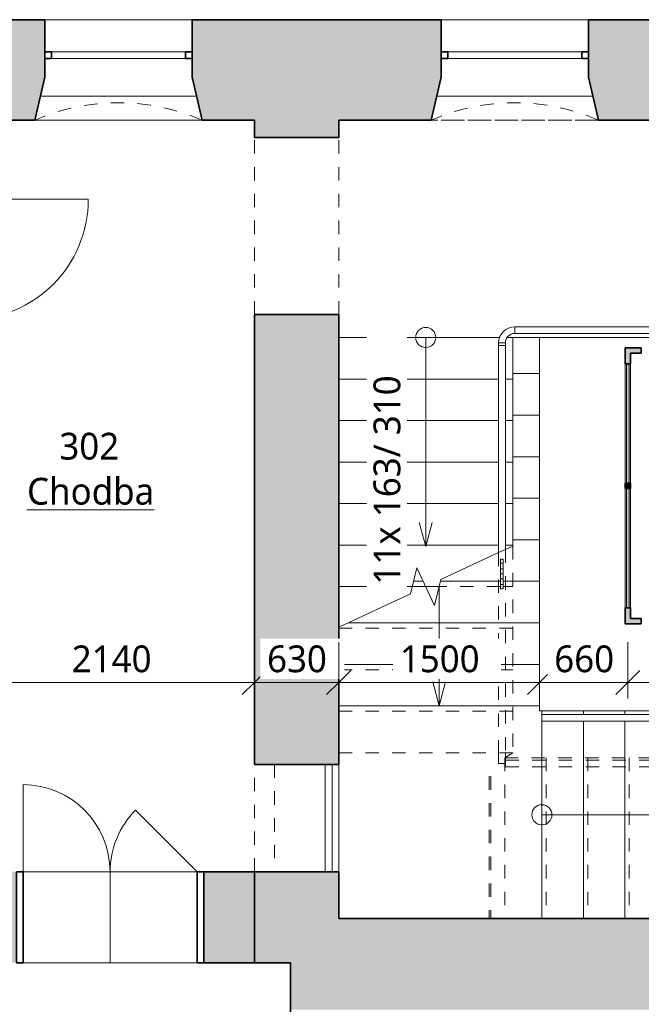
# Model space of a CAD drawing. Header units: metres. Extents: x -2.7 to 41.7, y -4.4 to 31.2.
# Tile 8 of 21: x 8.9 to 13.5, y 7.4 to 14.7. Entities that reach past the tile are written whole.
import ezdxf

# ---------------------------------------------------------------- set-up
doc = ezdxf.new("R2010")
doc.units = ezdxf.units.M
for name, pattern in [('AV - Carkovana 2mm', [0.0027, 0.002, -0.0007]), ('AV - Cerch_ 1 tecka 2mm', [0.004, 0.002, -0.001, 0, -0.001]), ('AV - Cerch_ 2 tecky 2mm', [0.0038, 0.002, -0.0006, 0, -0.0006, 0, -0.0006]), ('AV - Cerch_ 2 tecky 4mm', [0.008, 0.004, -0.0015, 0, -0.001, 0, -0.0015])]:
    doc.linetypes.add(name, pattern=pattern)
doc.layers.add('AV-KOTY', color=5, linetype='Continuous', lineweight=13, true_color=0x0000ff)
doc.layers.add('AV-MISTNOSTI', color=5, linetype='Continuous', lineweight=5, true_color=0x0000ff)
for name, color, linetype, lineweight in [('AV-KOTY-100', 7, 'Continuous', 5), ('AV-SRAFY', 7, 'Continuous', 35), ('AV-STAVBA', 7, 'Continuous', 18)]:
    doc.layers.add(name, color=color, linetype=linetype, lineweight=lineweight)
doc.styles.add('Trebuchet MS', font='trebuc.ttf', dxfattribs={"height": 0.2})
doc.styles.add('Trebuchet MS_B', font='trebuc.ttf', dxfattribs={"height": 0.2})
doc.dimstyles.new('2_mm_-_O_-_Blue_-_mm_-_zaokrouhlena', dxfattribs={"dimscale": 0.3048, "dimtxt": 0.20619, "dimasz": 0.590551, "dimexe": 0.393701, "dimexo": 0.0625, "dimgap": 0.065617, "dimtad": 1, "dimdec": 0, "dimlfac": 1000, "dimrnd": 10, "dimzin": 0, "dimdsep": 46, "dimtxsty": 'Trebuchet MS', "dimblk1": 'OBLIQUE', "dimblk2": 'OBLIQUE', "dimsah": 1, "dimcen": 0.09, "dimazin": 0, "dimtfac": 1, "dimtdec": 4, "dimtix": 1, "dimtmove": 0, "dimatfit": 3, "dimfxl": 0.984252, "dimfxlon": 1, "dimtvp": 1, "dimtfill": 1, "dimtolj": 1, "dimtzin": 0, "dimarcsym": 2})

# ---------------------------------------------------------------- blocks, each defined once
blk = doc.blocks.new('GM_Otvor_obdélníkový - 1320x2750-1000893-3NP')
at = {"layer": 'AV-STAVBA', "linetype": 'AV - Cerch_ 1 tecka 2mm', "lineweight": 13}
for p, q in [((-0.66, 0.315), (0.66, 0.315)), ((-0.66, -0.315), (0.66, -0.315)), ((-0.66, -0.315), (0.66, -0.315))]:
    blk.add_line(p, q, dxfattribs=at)
blk = doc.blocks.new('GM_Otvor_obdélníkový - 800x2600-1001248-3NP')
at = {"layer": 'AV-STAVBA', "linetype": 'AV - Cerch_ 1 tecka 2mm', "lineweight": 13}
for p, q in [((-0.4, 0.315), (0.4, 0.315)), ((-0.4, -0.315), (0.4, -0.315)), ((-0.4, -0.315), (0.4, -0.315))]:
    blk.add_line(p, q, dxfattribs=at)
blk = doc.blocks.new('DO_2-P_Obl__členěné_222 - 1300x2570_zdobné-1001563-3NP')
at = {"layer": 'AV-STAVBA'}
for p, q in [((-0.65, 0.86), (-0.65, 0.21)), ((0.65, 0.21), (0.1904, 0.6696)), ((-0.65, 0.21), (0.65, 0.21)), ((-0.65, -0.47), (-0.65, 0.21)), ((0, 0.21), (0, -0.47)), ((0.65, -0.47), (0.65, 0.21)), ((-0.7, -0.47), (-0.65, -0.47)), ((-0.65, -0.47), (0.65, -0.47)), ((0.65, -0.47), (0.7, -0.47))]:
    blk.add_line(p, q, dxfattribs=at)
at = {"layer": 'AV-STAVBA', "lineweight": 35}
for p, q in [((-0.65, 0.21), (-0.7, 0.21)), ((-0.7, 0.21), (-0.7, -0.47)), ((-0.65, -0.47), (-0.65, 0.21)), ((0.7, 0.21), (0.65, 0.21)), ((0.65, 0.21), (0.65, -0.47)), ((0.7, -0.47), (0.7, 0.21)), ((-0.7, -0.47), (-0.65, -0.47)), ((0.65, -0.47), (0.7, -0.47))]:
    blk.add_line(p, q, dxfattribs=at)
at = {"layer": 'AV-STAVBA', "linetype": 'AV - Cerch_ 1 tecka 2mm'}
for p, q in [((-0.65, 0.21), (0.65, 0.21)), ((-0.7, -0.47), (0.7, -0.47)), ((-0.65, -0.47), (0.65, -0.47))]:
    blk.add_line(p, q, dxfattribs=at)
at = {"layer": 'AV-STAVBA'}
for centre, start, end in [((-0.65, 0.21), 360, 90), ((0.65, 0.21), 135, 180)]:
    blk.add_arc(centre, 0.65, start, end, dxfattribs=at)
blk = doc.blocks.new('DO_1-P_Obl__členěné_11 - 900x1970-1001604-3NP')
at = {"layer": 'AV-STAVBA', "lineweight": 35}
for p, q in [((-0.45, 0.075), (-0.5, 0.075)), ((-0.5, 0.075), (-0.5, -0.075)), ((-0.45, -0.075), (-0.45, 0.075)), ((0.5, 0.075), (0.45, 0.075)), ((0.45, 0.075), (0.45, -0.075)), ((0.5, -0.075), (0.5, 0.075)), ((-0.5, -0.075), (-0.45, -0.075)), ((0.45, -0.075), (0.5, -0.075))]:
    blk.add_line(p, q, dxfattribs=at)
at = {"layer": 'AV-STAVBA'}
for p, q in [((-0.5, 0.075), (-0.5, -0.075)), ((-0.5, 0.075), (-0.45, 0.075)), ((-0.45, -0.075), (-0.45, 0.075)), ((0.45, 0.075), (0.45, -0.075)), ((0.5, 0.075), (0.45, 0.075)), ((0.5, -0.075), (0.5, 0.075)), ((0.45, -0.075), (0.45, -0.975))]:
    blk.add_line(p, q, dxfattribs=at)
at = {"layer": 'AV-STAVBA', "linetype": 'AV - Cerch_ 1 tecka 2mm'}
for p, q in [((-0.45, 0.075), (0.45, 0.075)), ((0.45, -0.075), (-0.45, -0.075))]:
    blk.add_line(p, q, dxfattribs=at)
at = {"layer": 'AV-STAVBA'}
blk.add_arc((0.45, -0.075), 0.9, 180, 270, dxfattribs=at)
blk = doc.blocks.new('Systémový panel - Prosklený panel - Interiérový-1045395-3NP')
at = {"layer": 'AV-STAVBA'}
blk.add_hatch(color=256, dxfattribs=at).paths.add_polyline_path([(-0.445, 0.01), (-0.445, -0.01), (0.445, -0.01), (0.445, 0.01), (0.2318, 0.01)])
for p, q in [((0.445, 0.01), (-0.445, 0.01)), ((-0.445, 0.01), (-0.445, -0.01)), ((0.445, -0.01), (0.445, 0.01)), ((-0.445, -0.01), (0.445, -0.01))]:
    blk.add_line(p, q, dxfattribs=at)
blk = doc.blocks.new('L Corner Mullion - 100x100-1395317-3NP')
at = {"layer": 'AV-STAVBA'}
blk.add_hatch(color=256, dxfattribs=at).paths.add_polyline_path([(0.02, 0.1), (-0.02, 0.1), (-0.02, 0.02), (-0.1, 0.02), (-0.1, -0.02), (0.02, -0.02), (0.02, -0.0167)])
at = {"layer": 'AV-STAVBA', "lineweight": 35}
for p, q in [((0.02, 0.1), (-0.02, 0.1)), ((-0.02, 0.1), (-0.02, 0.02)), ((0.02, -0.02), (0.02, 0.1)), ((-0.02, 0.02), (-0.1, 0.02)), ((-0.1, 0.02), (-0.1, -0.02)), ((-0.1, -0.02), (0.02, -0.02))]:
    blk.add_line(p, q, dxfattribs=at)
blk = doc.blocks.new('Obdélníková příčel - Koncepční příčel interiérová 40_40-1045116-3NP')
at = {"layer": 'AV-STAVBA'}
blk.add_hatch(color=256, dxfattribs=at).paths.add_polyline_path([(-0.02, -0.02), (-0.02, 0.02), (0.02, 0.02), (0.02, -0.02)])
at = {"layer": 'AV-STAVBA', "lineweight": 35}
for p, q in [((-0.02, 0.02), (0.02, 0.02)), ((-0.02, -0.02), (-0.02, 0.02)), ((0.02, 0.02), (0.02, -0.02)), ((0.02, -0.02), (-0.02, -0.02))]:
    blk.add_line(p, q, dxfattribs=at)
blk = doc.blocks.new('L Corner Mullion - 100x100-1044972-3NP')
at = {"layer": 'AV-STAVBA'}
blk.add_hatch(color=256, dxfattribs=at).paths.add_polyline_path([(0.02, 0.1), (-0.02, 0.1), (-0.02, 0.02), (-0.1, 0.02), (-0.1, -0.02), (0.02, -0.02)])
at = {"layer": 'AV-STAVBA', "lineweight": 35}
for p, q in [((0.02, 0.1), (-0.02, 0.1)), ((-0.02, 0.1), (-0.02, 0.02)), ((0.02, -0.02), (0.02, 0.1)), ((-0.02, 0.02), (-0.1, 0.02)), ((-0.1, 0.02), (-0.1, -0.02)), ((-0.1, -0.02), (0.02, -0.02))]:
    blk.add_line(p, q, dxfattribs=at)
blk = doc.blocks.new('Obdélníková příčel - Koncepční příčel interiérová 80_40-1045391-3NP')
at = {"layer": 'AV-STAVBA'}
for p, q in [((13.4248, 10.3582), (13.4248, 11.2482)), ((13.4648, 11.2482), (13.4648, 10.3582))]:
    blk.add_line(p, q, dxfattribs=at)
blk = doc.blocks.new('WI_2-2_bez středního sloupku - 1100x2250-1255372-3NP')
at = {"layer": 'AV-STAVBA', "linetype": 'AV - Cerch_ 1 tecka 2mm', "lineweight": 13}
for p, q in [((0.55, 0.375), (-0.55, 0.375)), ((0.55, -0.375), (-0.55, -0.375))]:
    blk.add_line(p, q, dxfattribs=at)
at = {"layer": 'AV-STAVBA', "lineweight": 35}
for p, q in [((-0.5, 0.135), (-0.55, 0.135)), ((-0.55, 0.085), (-0.5, 0.085)), ((-0.5, 0.085), (-0.5, 0.135)), ((0.55, 0.135), (0.5, 0.135)), ((0.5, 0.135), (0.5, 0.085)), ((0.5, 0.085), (0.55, 0.085))]:
    blk.add_line(p, q, dxfattribs=at)
at = {"layer": 'AV-STAVBA'}
for p, q in [((-0.5, 0.135), (0.5, 0.135)), ((0.5, 0.085), (-0.5, 0.085))]:
    blk.add_line(p, q, dxfattribs=at)
blk = doc.blocks.new('GM_Nika se zkoseným ostěním a klenutým nadpražím - 1050x2350-1255415-3NP')
at = {"layer": 'AV-STAVBA', "linetype": 'AV - Cerch_ 1 tecka 2mm', "lineweight": 13}
for p, q in [((0.55, 0.375), (-0.55, 0.375)), ((0.625, -0.375), (-0.625, -0.375))]:
    blk.add_line(p, q, dxfattribs=at)
blk.add_arc((0, -1.8071), 1.5625, 66.42182, 113.57818, dxfattribs=at)
blk = doc.blocks.new('GM_Nika se zkoseným ostěním a klenutým nadpražím - 1050x2300-1256224-3NP')
at = {"layer": 'AV-STAVBA', "linetype": 'AV - Cerch_ 1 tecka 2mm', "lineweight": 13}
for p, q in [((0.55, 0.375), (-0.55, 0.375)), ((0.625, -0.375), (-0.625, -0.375))]:
    blk.add_line(p, q, dxfattribs=at)
blk.add_arc((0, -1.8071), 1.5625, 66.42182, 113.57818, dxfattribs=at)
blk = doc.blocks.new('GM_Nika_zkosené ostění - v900-1255914-3NP')
at = {"layer": 'AV-STAVBA', "linetype": 'AV - Cerch_ 1 tecka 2mm', "lineweight": 13}
blk.add_line((-0.5, 0.375), (0.75, 0.375), dxfattribs=at)
blk = doc.blocks.new('GM_Nika_zkosené ostění - v900-1256496-3NP')
at = {"layer": 'AV-STAVBA', "linetype": 'AV - Cerch_ 1 tecka 2mm', "lineweight": 13}
blk.add_line((-0.5, -0.375), (0.75, -0.375), dxfattribs=at)
blk = doc.blocks.new('Railing - BA_Zdobný sloupek zábradlí-1391636-3NP')
at = {"layer": 'AV-STAVBA'}
for p, q in [((0.025, 0.025), (-0.025, 0.025)), ((-0.025, 0.025), (-0.025, -0.025)), ((0.025, -0.025), (0.025, 0.025)), ((-0.025, -0.025), (0.025, -0.025))]:
    blk.add_line(p, q, dxfattribs=at)
at = {"layer": 'AV-STAVBA', "flags": 128}
for points in [[(0.02, 0), (0.02, 0.0008), (0.0199, 0.0016), (0.0199, 0.0024), (0.0197, 0.0032), (0.0196, 0.004), (0.0194, 0.0048), (0.0192, 0.0055), (0.019, 0.0063), (0.0187, 0.007), (0.0184, 0.0078), (0.0181, 0.0085), (0.0177, 0.0092), (0.0174, 0.0099), (0.0169, 0.0106), (0.0165, 0.0113), (0.016, 0.0119), (0.0156, 0.0126), (0.015, 0.0132), (0.0145, 0.0138), (0.0139, 0.0143), (0.0133, 0.0149), (0.0127, 0.0154), (0.0121, 0.0159), (0.0115, 0.0164), (0.0108, 0.0168), (0.0101, 0.0172), (0.0094, 0.0176), (0.0087, 0.018), (0.008, 0.0183), (0.0072, 0.0186), (0.0065, 0.0189), (0.0057, 0.0192), (0.005, 0.0194), (0.0042, 0.0196), (0.0034, 0.0197), (0.0026, 0.0198), (0.0018, 0.0199), (0.001, 0.02), (0.0002, 0.02), (-0.0006, 0.02), (-0.0014, 0.02), (-0.0022, 0.0199), (-0.003, 0.0198), (-0.0038, 0.0196), (-0.0045, 0.0195), (-0.0053, 0.0193), (-0.0061, 0.0191), (-0.0068, 0.0188), (-0.0076, 0.0185), (-0.0083, 0.0182), (-0.009, 0.0178), (-0.0097, 0.0175), (-0.0104, 0.0171), (-0.0111, 0.0166), (-0.0118, 0.0162), (-0.0124, 0.0157), (-0.013, 0.0152), (-0.0136, 0.0146), (-0.0142, 0.0141), (-0.0147, 0.0135), (-0.0153, 0.0129), (-0.0158, 0.0123), (-0.0163, 0.0116), (-0.0167, 0.011), (-0.0171, 0.0103), (-0.0175, 0.0096), (-0.0179, 0.0089), (-0.0182, 0.0082), (-0.0186, 0.0074), (-0.0188, 0.0067), (-0.0191, 0.0059), (-0.0193, 0.0052), (-0.0195, 0.0044), (-0.0197, 0.0036), (-0.0198, 0.0028), (-0.0199, 0.002), (-0.02, 0.0012), (-0.02, 0.0004), (-0.02, 0)], [(-0.02, 0), (-0.02, -0.0008), (-0.0199, -0.0016), (-0.0199, -0.0024), (-0.0197, -0.0032), (-0.0196, -0.004), (-0.0194, -0.0048), (-0.0192, -0.0055), (-0.019, -0.0063), (-0.0187, -0.007), (-0.0184, -0.0078), (-0.0181, -0.0085), (-0.0177, -0.0092), (-0.0174, -0.0099), (-0.0169, -0.0106), (-0.0165, -0.0113), (-0.016, -0.0119), (-0.0156, -0.0126), (-0.015, -0.0132), (-0.0145, -0.0138), (-0.0139, -0.0143), (-0.0133, -0.0149), (-0.0127, -0.0154), (-0.0121, -0.0159), (-0.0115, -0.0164), (-0.0108, -0.0168), (-0.0101, -0.0172), (-0.0094, -0.0176), (-0.0087, -0.018), (-0.008, -0.0183), (-0.0072, -0.0186), (-0.0065, -0.0189), (-0.0057, -0.0192), (-0.005, -0.0194), (-0.0042, -0.0196), (-0.0034, -0.0197), (-0.0026, -0.0198), (-0.0018, -0.0199), (-0.001, -0.02), (-0.0002, -0.02), (0.0006, -0.02), (0.0014, -0.02), (0.0022, -0.0199), (0.003, -0.0198), (0.0038, -0.0196), (0.0045, -0.0195), (0.0053, -0.0193), (0.0061, -0.0191), (0.0068, -0.0188), (0.0076, -0.0185), (0.0083, -0.0182), (0.009, -0.0178), (0.0097, -0.0175), (0.0104, -0.0171), (0.0111, -0.0166), (0.0118, -0.0162), (0.0124, -0.0157), (0.013, -0.0152), (0.0136, -0.0146), (0.0142, -0.0141), (0.0147, -0.0135), (0.0153, -0.0129), (0.0158, -0.0123), (0.0163, -0.0116), (0.0167, -0.011), (0.0171, -0.0103), (0.0175, -0.0096), (0.0179, -0.0089), (0.0182, -0.0082), (0.0186, -0.0074), (0.0188, -0.0067), (0.0191, -0.0059), (0.0193, -0.0052), (0.0195, -0.0044), (0.0197, -0.0036), (0.0198, -0.0028), (0.0199, -0.002), (0.02, -0.0012), (0.02, -0.0004), (0.02, 0)]]:
    blk.add_lwpolyline(points, dxfattribs=at)
at = {"layer": 'AV-STAVBA'}
for radius, start, end in [(0.06, 11.67278, 180), (0.04, 0, 180), (0.06, 180, 316.1293), (0.04, 180, 360)]:
    blk.add_arc((0, 0), radius, start, end, dxfattribs=at)
blk = doc.blocks.new('Railing - Railing-1395246-3NP')
at = {"layer": 'AV-STAVBA'}
for p, q in [((12.8023, 9.5609), (15.5923, 9.5609)), ((12.8023, 9.5109), (12.8023, 9.5609)), ((15.5923, 9.5609), (15.6798, 9.5609)), ((12.8023, 9.5109), (15.5923, 9.5109)), ((15.5923, 9.5109), (15.6798, 9.5109))]:
    blk.add_line(p, q, dxfattribs=at)
at = {"rotation": 89.9999999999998}
blk.add_blockref('Railing - BA_Zdobný sloupek zábradlí-1391636-3NP', (15.7048, 9.5359), dxfattribs=at)
blk = doc.blocks.new('Railing - Railing-1395376-3NP')
at = {"layer": 'AV-STAVBA'}
for p, q in [((12.5994, 12.4059), (12.5994, 12.4559)), ((13.7594, 12.4559), (12.5994, 12.4559)), ((12.5994, 12.4059), (12.5994, 12.4559)), ((13.7594, 12.4559), (13.7594, 12.4059)), ((13.7594, 12.4559), (13.7594, 12.4059)), ((12.5994, 12.4059), (13.7594, 12.4059)), ((12.4794, 12.3359), (12.5294, 12.3359)), ((12.4794, 12.3359), (12.5294, 12.3359)), ((12.4794, 12.3359), (12.4794, 12.3159)), ((12.5294, 12.3159), (12.5294, 12.3359)), ((13.8294, 12.3359), (13.8794, 12.3359)), ((13.8294, 12.3359), (13.8294, 12.2982)), ((13.8294, 12.3359), (13.8794, 12.3359)), ((13.8794, 12.2982), (13.8794, 12.3359))]:
    blk.add_line(p, q, dxfattribs=at)
for centre, radius, start, end in [((12.5994, 12.3359), 0.12, 90, 180), ((13.7594, 12.3359), 0.12, 0, 90), ((12.5994, 12.3359), 0.07, 90, 180), ((13.7594, 12.3359), 0.07, 0, 90)]:
    blk.add_arc(centre, radius, start, end, dxfattribs=at)
blk = doc.blocks.new('Railing - BA_Panel zábradlí-1398140-3NP')
at = {"layer": 'AV-STAVBA'}
for p, q in [((-0.0274, 0.08), (-0.0274, 0.11)), ((-0.0274, 0.11), (-0.0074, 0.11)), ((-0.0074, 0.08), (-0.0274, 0.08)), ((-0.0274, 0.08), (-0.0274, 0.0377)), ((-0.0074, 0.11), (-0.0074, 0.08)), ((-0.0074, 0.0377), (-0.0074, 0.08)), ((-0.0274, 0), (-0.0274, 0.0377)), ((-0.0074, 0.0377), (-0.0274, 0.0377)), ((-0.0274, -0.0377), (-0.0274, 0)), ((-0.0274, 0), (-0.0074, 0)), ((-0.0074, 0.0377), (-0.0074, 0)), ((-0.0074, 0), (-0.0074, -0.0377)), ((-0.0274, -0.0377), (-0.0274, -0.08)), ((-0.0274, -0.0377), (-0.0074, -0.0377)), ((-0.0074, -0.08), (-0.0074, -0.0377)), ((-0.0274, -0.08), (-0.0074, -0.08)), ((-0.0274, -0.11), (-0.0274, -0.08)), ((-0.0274, -0.11), (-0.0074, -0.11)), ((-0.0074, -0.08), (-0.0074, -0.11))]:
    blk.add_line(p, q, dxfattribs=at)
blk = doc.blocks.new('Railing - Railing-1398137-3NP')
at = {"layer": 'AV-STAVBA'}
for p, q in [((12.4794, 12.3159), (12.5294, 12.3159)), ((12.4794, 12.3159), (12.4794, 10.7699)), ((12.5294, 12.3159), (12.5294, 10.7932)), ((12.4794, 10.7699), (12.5294, 10.7932))]:
    blk.add_line(p, q, dxfattribs=at)
at = {"layer": 'AV-STAVBA', "linetype": 'AV - Cerch_ 2 tecky 2mm'}
for p, q in [((12.4794, 10.7699), (12.4794, 9.2759)), ((12.5294, 10.7932), (12.5294, 9.2759)), ((12.4794, 9.2759), (12.4794, 9.1959)), ((12.5294, 9.2759), (12.5294, 9.1959)), ((12.5294, 9.1959), (12.4794, 9.1959))]:
    blk.add_line(p, q, dxfattribs=at)
blk.add_blockref('Railing - BA_Panel zábradlí-1398140-3NP', (12.5194, 10.6109))
blk = doc.blocks.new('Railing - Railing-1398164-3NP')
at = {"layer": 'AV-STAVBA', "linetype": 'AV - Cerch_ 2 tecky 2mm'}
for p, q in [((16.2429, 9.2209), (17.1611, 9.5843)), ((17.1611, 9.5843), (17.1795, 9.5378)), ((16.2524, 9.1709), (17.1795, 9.5378)), ((12.5294, 9.2209), (16.2429, 9.2209)), ((12.5294, 9.1709), (12.5294, 9.2209)), ((12.5294, 9.1709), (16.2524, 9.1709))]:
    blk.add_line(p, q, dxfattribs=at)
blk = doc.blocks.new('SFR_IPE - IPE 220-1424734-3NP')
at = {"layer": 'AV-STAVBA', "linetype": 'AV - Carkovana 2mm'}
for p, q in [((0.541, 0.0065), (-0.5212, 0.0065)), ((0.541, -0.0065), (-0.5212, -0.0065))]:
    blk.add_line(p, q, dxfattribs=at)
blk = doc.blocks.new('Railing - Railing-1425325-3NP')
at = {"layer": 'AV-STAVBA'}
for p, q in [((11.1848, 9.1882), (11.1848, 8.3882)), ((11.2348, 8.3882), (11.2348, 9.1882))]:
    blk.add_line(p, q, dxfattribs=at)
blk = doc.blocks.new('DIMBLOCK98-3NP')
at = {"layer": 'AV-KOTY-100', "color": 5, "true_color": 0x0000ff}
for p, q in [((8.5148, 9.8012), (8.5148, 10.1012)), ((10.6548, 9.8012), (10.6548, 10.1012)), ((8.5148, 9.8012), (8.6048, 9.8912)), ((10.6548, 9.8012), (10.7448, 9.8912)), ((8.5148, 9.8012), (8.4248, 9.7112)), ((8.5148, 9.8012), (10.6548, 9.8012)), ((8.5148, 9.8012), (8.5148, 9.6812)), ((10.6548, 9.8012), (10.5648, 9.7112)), ((10.6548, 9.8012), (10.6548, 9.6812))]:
    blk.add_line(p, q, dxfattribs=at)
at = {"layer": 'AV-KOTY-100', "color": 0, "insert": (9.2912, 10.0771), "char_height": 0.2, "width": 0.704541, "attachment_point": 1, "line_spacing_factor": 1.048425, "style": 'Trebuchet MS', "bg_fill": 3, "box_fill_scale": 1.25, "bg_fill_color": 256, "bg_fill_true_color": 13158600, "bg_fill_transparency": 0}
blk.add_mtext('2140', dxfattribs=at)
blk = doc.blocks.new('_Oblique')
at = {"color": 0, "linetype": 'ByBlock', "lineweight": -2}
blk.add_line((-0.5, -0.5), (0.5, 0.5), dxfattribs=at)
blk = doc.blocks.new('DIMBLOCK99-3NP')
at = {"layer": 'AV-KOTY-100', "color": 5, "true_color": 0x0000ff}
for p, q in [((10.6548, 9.8012), (10.6548, 10.1012)), ((11.2848, 9.8012), (11.2848, 10.1012)), ((10.6548, 9.8012), (10.7448, 9.8912)), ((11.2848, 9.8012), (11.3748, 9.8912)), ((10.6548, 9.8012), (10.5648, 9.7112)), ((10.6548, 9.8012), (11.2848, 9.8012)), ((10.6548, 9.8012), (10.6548, 9.6812)), ((11.2848, 9.8012), (11.1948, 9.7112)), ((11.2848, 9.8012), (11.2848, 9.6812))]:
    blk.add_line(p, q, dxfattribs=at)
at = {"layer": 'AV-KOTY-100', "color": 0, "insert": (10.7496, 10.0771), "char_height": 0.2, "width": 0.528406, "attachment_point": 1, "line_spacing_factor": 1.048425, "style": 'Trebuchet MS', "bg_fill": 3, "box_fill_scale": 1.25, "bg_fill_color": 256, "bg_fill_true_color": 13158600, "bg_fill_transparency": 0}
blk.add_mtext('630', dxfattribs=at)
blk = doc.blocks.new('DIMBLOCK100-3NP')
at = {"layer": 'AV-KOTY-100', "color": 5, "true_color": 0x0000ff}
for p, q in [((11.2848, 9.8012), (11.2848, 10.1012)), ((12.7848, 9.8012), (12.7848, 10.1012)), ((11.2848, 9.8012), (11.3748, 9.8912)), ((12.7848, 9.8012), (12.8748, 9.8912)), ((11.2848, 9.8012), (11.1948, 9.7112)), ((11.2848, 9.8012), (12.7848, 9.8012)), ((11.2848, 9.8012), (11.2848, 9.6812)), ((12.7848, 9.8012), (12.6948, 9.7112)), ((12.7848, 9.8012), (12.7848, 9.6812))]:
    blk.add_line(p, q, dxfattribs=at)
at = {"layer": 'AV-KOTY-100', "color": 0, "insert": (11.7413, 10.0771), "char_height": 0.2, "width": 0.704541, "attachment_point": 1, "line_spacing_factor": 1.048425, "style": 'Trebuchet MS', "bg_fill": 3, "box_fill_scale": 1.25, "bg_fill_color": 256, "bg_fill_true_color": 13158600, "bg_fill_transparency": 0}
blk.add_mtext('1500', dxfattribs=at)
blk = doc.blocks.new('DIMBLOCK101-3NP')
at = {"layer": 'AV-KOTY-100', "color": 5, "true_color": 0x0000ff}
for p, q in [((12.7848, 9.8012), (12.7848, 10.1012)), ((13.4448, 9.8012), (13.4448, 10.1012)), ((12.7848, 9.8012), (12.8748, 9.8912)), ((13.4448, 9.8012), (13.5348, 9.8912)), ((12.7848, 9.8012), (12.6948, 9.7112)), ((12.7848, 9.8012), (13.4448, 9.8012)), ((12.7848, 9.8012), (12.7848, 9.6812)), ((13.4448, 9.8012), (13.3548, 9.7112)), ((13.4448, 9.8012), (13.4448, 9.6812))]:
    blk.add_line(p, q, dxfattribs=at)
at = {"layer": 'AV-KOTY-100', "color": 0, "insert": (12.8946, 10.0771), "char_height": 0.2, "width": 0.528406, "attachment_point": 1, "line_spacing_factor": 1.048425, "style": 'Trebuchet MS', "bg_fill": 3, "box_fill_scale": 1.25, "bg_fill_color": 256, "bg_fill_true_color": 13158600, "bg_fill_transparency": 0}
blk.add_mtext('660', dxfattribs=at)
blk = doc.blocks.new('DIMBLOCK102-3NP')
at = {"layer": 'AV-KOTY-100', "color": 5, "true_color": 0x0000ff}
for p, q in [((13.4448, 9.8012), (13.4448, 10.1012)), ((15.3648, 9.8012), (15.3648, 10.1012)), ((13.4448, 9.8012), (13.5348, 9.8912)), ((15.3648, 9.8012), (15.4548, 9.8912)), ((13.4448, 9.8012), (13.3548, 9.7112)), ((13.4448, 9.8012), (15.3648, 9.8012)), ((13.4448, 9.8012), (13.4448, 9.6812)), ((15.3648, 9.8012), (15.2748, 9.7112)), ((15.3648, 9.8012), (15.3648, 9.6812))]:
    blk.add_line(p, q, dxfattribs=at)
at = {"layer": 'AV-KOTY-100', "color": 0, "insert": (14.1113, 10.0771), "char_height": 0.2, "width": 0.704541, "attachment_point": 1, "line_spacing_factor": 1.048425, "style": 'Trebuchet MS', "bg_fill": 3, "box_fill_scale": 1.25, "bg_fill_color": 256, "bg_fill_true_color": 13158600, "bg_fill_transparency": 0}
blk.add_mtext('1920', dxfattribs=at)

msp = doc.modelspace()

# ---------------------------------------------------------------- hatches: boundary and pattern name
at = {"layer": 'AV-SRAFY', "lineweight": 18}
h = msp.add_hatch(color=256, dxfattribs=at)
h.paths.add_polyline_path([(10.6548, 13.9982), (11.9748, 13.9982), (12.0498, 14.3182), (12.0498, 14.7482), (10.1898, 14.7482), (10.1898, 14.3182), (10.2648, 13.9982)])
h.paths.add_polyline_path([(4.8748, 13.9982), (5.8548, 13.9982), (5.9298, 14.3182), (5.9298, 14.7482), (4.4098, 14.7482), (4.4098, 14.3182), (4.4848, 13.9982), (4.8581, 13.9982)])
h.paths.add_polyline_path([(13.2248, 13.9982), (15.2048, 13.9982), (15.2798, 14.3182), (15.2798, 14.7482), (13.1498, 14.7482), (13.1498, 14.3182)])
h.paths.add_polyline_path([(17.6273, 13.9982), (17.7648, 13.9982), (17.7648, 14.7482), (16.3798, 14.7482), (16.3798, 14.3182), (16.4548, 13.9982), (17.1648, 13.9982)])
h.paths.add_polyline_path([(8.5148, 13.9982), (9.0148, 13.9982), (9.0898, 14.3182), (9.0898, 14.7482), (7.0298, 14.7482), (7.0298, 14.3182), (7.1048, 13.9982), (8.4051, 13.9982)])
h.paths.add_polyline_path([(0.2248, 13.9982), (0.7148, 13.9982), (0.7898, 14.3182), (0.7898, 14.7482), (0.2248, 14.7482)])
h.paths.add_polyline_path([(1.9648, 13.9982), (3.2348, 13.9982), (3.3098, 14.3182), (3.3098, 14.7482), (1.8898, 14.7482), (1.8898, 14.3182)])
h = msp.add_hatch(color=256, dxfattribs=at)
h.paths.add_polyline_path([(10.6548, 7.7082), (11.2848, 7.7082), (11.2848, 8.3882), (10.6548, 8.3882), (10.6548, 8.2353)])
h.paths.add_polyline_path([(11.2427, 9.1882), (11.2848, 9.1882), (11.2848, 12.5482), (10.6548, 12.5482), (10.6548, 9.1882), (10.888, 9.1882)])
h.paths.add_polyline_path([(10.6548, 13.8682), (11.2848, 13.8682), (11.2848, 13.9982), (10.6548, 13.9982)])
h = msp.add_hatch(color=256, dxfattribs=at)
h.paths.add_polyline_path([(5.7348, 7.7082), (6.6848, 7.7082), (6.6848, 8.3882), (5.7348, 8.3882)])
h.paths.add_polyline_path([(8.8773, 7.7082), (8.8773, 8.3882), (7.5448, 8.3882), (7.5448, 7.7082)])
h.paths.add_polyline_path([(10.6548, 7.7082), (10.6548, 8.3882), (10.2773, 8.3882), (10.2773, 7.7082), (10.5333, 7.7082)])
h.paths.add_polyline_path([(4.8748, 7.7082), (4.8748, 8.3882), (2.4446, 8.3882), (2.4446, 7.7082), (3.4393, 7.7082)])
h.paths.add_polyline_path([(1.4946, 7.7082), (1.4946, 8.3882), (0.2248, 8.3882), (0.2248, 7.7082)])
msp.add_hatch(color=256, dxfattribs=at).paths.add_polyline_path([(10.9248, 7.3582), (17.1548, 7.3582), (17.1548, 8.0382), (11.2848, 8.0382), (11.2848, 7.7082), (10.9248, 7.7082), (10.9248, 7.6754)])

# ---------------------------------------------------------------- linework, layer by layer
at = {"layer": 'AV-KOTY'}
for p, q in [((11.9348, 12.3759), (11.9348, 12.0659)), ((11.9348, 12.0659), (11.9348, 11.7559)), ((11.9348, 11.7559), (11.9348, 11.4459)), ((11.9348, 11.4459), (11.9348, 11.1359)), ((11.9348, 11.1359), (11.9348, 10.8259)), ((11.9348, 10.8159), (11.8866, 10.9959)), ((11.9348, 10.8159), (11.983, 10.9959)), ((11.9348, 10.8259), (11.9348, 10.8159)), ((12.0348, 10.5141), (12.0348, 10.2459)), ((12.0348, 10.2459), (12.0348, 9.9359)), ((12.0348, 9.9359), (12.0348, 9.6259)), ((12.0348, 9.6259), (11.9866, 9.8059)), ((12.0348, 9.6259), (12.083, 9.8059)), ((12.8023, 8.8132), (13.1123, 8.8132)), ((13.1123, 8.8132), (13.4223, 8.8132)), ((13.4223, 8.8132), (13.7323, 8.8132))]:
    msp.add_line(p, q, dxfattribs=at)
for centre in [(11.9348, 12.3759), (12.8023, 8.8132)]:
    msp.add_circle(centre, 0.075, dxfattribs=at)
at = {"layer": 'AV-STAVBA', "lineweight": 35}
for p, q in [((9.0898, 14.7482), (7.0298, 14.7482)), ((9.0898, 14.3182), (9.0898, 14.7482)), ((12.0498, 14.7482), (10.1898, 14.7482)), ((10.1898, 14.7482), (10.1898, 14.3182)), ((12.0498, 14.3182), (12.0498, 14.7482)), ((15.2798, 14.7482), (13.1498, 14.7482)), ((13.1498, 14.7482), (13.1498, 14.3182)), ((9.0148, 13.9982), (9.0898, 14.3182)), ((10.1898, 14.3182), (10.2648, 13.9982)), ((11.9748, 13.9982), (12.0498, 14.3182)), ((13.1498, 14.3182), (13.2248, 13.9982)), ((8.5148, 13.9982), (9.0148, 13.9982)), ((10.2648, 13.9982), (10.6548, 13.9982)), ((10.6548, 13.9982), (10.6548, 13.8682)), ((11.2848, 13.9982), (11.9748, 13.9982)), ((11.2848, 13.8682), (11.2848, 13.9982)), ((13.2248, 13.9982), (15.2048, 13.9982)), ((10.6548, 13.8682), (11.2848, 13.8682)), ((11.2848, 12.5482), (10.6548, 12.5482)), ((10.6548, 12.5482), (10.6548, 9.1882)), ((11.2848, 9.1882), (11.2848, 12.5482)), ((10.6548, 9.1882), (11.2848, 9.1882)), ((11.2848, 8.3882), (10.2773, 8.3882)), ((10.2773, 8.3882), (10.2773, 7.7082)), ((10.6548, 8.3882), (10.6548, 7.7082)), ((11.2848, 8.0382), (11.2848, 8.3882)), ((17.1648, 8.0382), (11.2848, 8.0382)), ((10.2773, 7.7082), (10.9248, 7.7082)), ((10.9248, 7.7082), (10.9248, 7.3082))]:
    msp.add_line(p, q, dxfattribs=at)
at = {"layer": 'AV-STAVBA'}
for p, q in [((9.0898, 14.7482), (10.1898, 14.7482)), ((12.0498, 14.7482), (13.1498, 14.7482)), ((9.057, 14.1782), (10.2226, 14.1782)), ((12.017, 14.1782), (13.1826, 14.1782)), ((12.4868, 12.3759), (11.2848, 12.3759)), ((12.5848, 12.3759), (12.5436, 12.3759)), ((12.5848, 12.3759), (12.5848, 12.0659)), ((12.5848, 12.3759), (13.8153, 12.3759)), ((12.7848, 12.3759), (12.7848, 12.1059)), ((12.4794, 12.0659), (11.2848, 12.0659)), ((12.5848, 12.0659), (12.5294, 12.0659)), ((12.7848, 12.1059), (12.5848, 12.1059)), ((12.5848, 12.0659), (12.5848, 11.7559)), ((12.7848, 12.1059), (12.7848, 11.7959)), ((12.7848, 11.7959), (12.5848, 11.7959)), ((12.7848, 11.7959), (12.7848, 11.4859)), ((12.4794, 11.7559), (11.2848, 11.7559)), ((12.5848, 11.7559), (12.5294, 11.7559)), ((12.5848, 11.7559), (12.5848, 11.4459)), ((12.7848, 11.4859), (12.5848, 11.4859)), ((12.7848, 11.4859), (12.7848, 11.1759)), ((12.4794, 11.4459), (11.2848, 11.4459)), ((12.5848, 11.4459), (12.5294, 11.4459)), ((12.5848, 11.4459), (12.5848, 11.1359)), ((12.7848, 11.1759), (12.5848, 11.1759)), ((12.7848, 11.1759), (12.7848, 10.8659)), ((12.4794, 11.1359), (11.2848, 11.1359)), ((12.5848, 11.1359), (12.5294, 11.1359)), ((12.5848, 11.1359), (12.5848, 10.8259)), ((12.4794, 10.8259), (11.2848, 10.8259)), ((12.5848, 10.8259), (12.5294, 10.8259)), ((12.7848, 10.8659), (12.5848, 10.8659)), ((12.5848, 10.8259), (12.5848, 10.819)), ((12.7848, 10.8659), (12.7848, 10.5559)), ((11.8344, 10.5159), (11.2848, 10.5159)), ((11.9162, 10.5559), (11.8441, 10.5559)), ((12.0353, 10.5159), (11.9348, 10.5159)), ((12.492, 10.5559), (12.045, 10.5559)), ((12.7848, 10.5559), (12.512, 10.5559)), ((12.7848, 10.5559), (12.7848, 10.2459)), ((12.7848, 10.2459), (11.3558, 10.2459)), ((12.7848, 10.2459), (12.7848, 9.9359)), ((12.7848, 9.9359), (11.2848, 9.9359)), ((12.7848, 9.9359), (12.7848, 9.6259)), ((12.7848, 9.6259), (11.2848, 9.6259)), ((12.7848, 9.5882), (12.7848, 9.6259)), ((12.8023, 9.5882), (12.7848, 9.5882)), ((12.8023, 9.5882), (12.8023, 9.5609)), ((12.8023, 9.5882), (13.1123, 9.5882)), ((13.1123, 9.5882), (13.4223, 9.5882)), ((13.1123, 9.5882), (13.1123, 9.5609)), ((13.4223, 9.5882), (13.7323, 9.5882)), ((13.4223, 9.5882), (13.4223, 9.5609)), ((12.8023, 9.5109), (12.8023, 8.0382)), ((13.1123, 9.5109), (13.1123, 8.0382)), ((13.4223, 9.5109), (13.4223, 8.0382)), ((11.2848, 8.3882), (11.2848, 9.1882)), ((8.9273, 8.3882), (10.2273, 8.3882))]:
    msp.add_line(p, q, dxfattribs=at)
at = {"layer": 'AV-STAVBA', "linetype": 'AV - Cerch_ 2 tecky 4mm'}
for p, q in [((12.4868, 12.3759), (11.2848, 12.3759)), ((12.5848, 12.3759), (12.5436, 12.3759)), ((12.4794, 12.0659), (11.2848, 12.0659)), ((12.5848, 12.0659), (12.5294, 12.0659)), ((12.7848, 12.1059), (12.5848, 12.1059)), ((12.7848, 11.7959), (12.5848, 11.7959)), ((12.4794, 11.7559), (11.2848, 11.7559)), ((12.5848, 11.7559), (12.5294, 11.7559)), ((12.7848, 11.4859), (12.5848, 11.4859)), ((12.4794, 11.4459), (11.2848, 11.4459)), ((12.5848, 11.4459), (12.5294, 11.4459)), ((12.7848, 11.1759), (12.5848, 11.1759)), ((12.4794, 11.1359), (11.2848, 11.1359)), ((12.5848, 11.1359), (12.5294, 11.1359)), ((12.4794, 10.8259), (11.2848, 10.8259)), ((12.5848, 10.8259), (12.5294, 10.8259)), ((12.7848, 10.8659), (12.5848, 10.8659)), ((12.5848, 10.819), (12.5848, 9.2759)), ((11.8344, 10.5159), (11.2848, 10.5159)), ((11.9348, 10.5159), (11.8344, 10.5159)), ((11.9348, 10.5159), (11.8344, 10.5159)), ((11.9162, 10.5559), (11.8441, 10.5559)), ((12.0353, 10.5159), (11.9348, 10.5159)), ((12.492, 10.5159), (12.0353, 10.5159)), ((12.492, 10.5159), (12.0353, 10.5159)), ((12.492, 10.5559), (12.045, 10.5559)), ((12.7848, 10.5559), (12.512, 10.5559)), ((12.5848, 10.5159), (12.512, 10.5159)), ((12.5848, 10.5159), (12.512, 10.5159)), ((12.7848, 10.2459), (11.3558, 10.2459)), ((11.2848, 10.2128), (11.2848, 9.2759)), ((12.5848, 10.2059), (11.2848, 10.2059)), ((12.5848, 10.2059), (11.2848, 10.2059)), ((12.7848, 9.9359), (11.2848, 9.9359)), ((12.5848, 9.8959), (11.2848, 9.8959)), ((12.5848, 9.8959), (11.2848, 9.8959)), ((12.7848, 9.6259), (11.2848, 9.6259)), ((12.5848, 9.5859), (11.2848, 9.5859)), ((12.5848, 9.5859), (11.2848, 9.5859)), ((12.8023, 9.5882), (12.8023, 9.5609)), ((13.1123, 9.5882), (13.1123, 9.5609)), ((13.4223, 9.5882), (13.4223, 9.5609)), ((12.8023, 9.5109), (12.8023, 8.0382)), ((13.1123, 9.5109), (13.1123, 8.0382)), ((13.4223, 9.5109), (13.4223, 8.0382)), ((11.2848, 9.2759), (11.2848, 9.1882)), ((12.5848, 9.2759), (11.2848, 9.2759)), ((12.5848, 9.2759), (11.2848, 9.2759)), ((12.5248, 9.2382), (12.5848, 9.2759)), ((10.8048, 9.1882), (10.8048, 8.3882)), ((11.2848, 9.1882), (10.8048, 9.1882)), ((12.5248, 9.2382), (12.5248, 8.0382)), ((12.5248, 9.2382), (16.2448, 9.2382)), ((12.5248, 9.2382), (12.5248, 8.0382)), ((12.8348, 9.2382), (12.8348, 8.0382)), ((12.8348, 9.2382), (12.8348, 8.0382)), ((13.1448, 9.2382), (13.1448, 8.0382)), ((13.1448, 9.2382), (13.1448, 8.0382)), ((13.4548, 9.2382), (13.4548, 8.0382)), ((13.4548, 9.2382), (13.4548, 8.0382)), ((10.8048, 8.3882), (11.2848, 8.3882)), ((11.2848, 8.3882), (11.2848, 8.0382)), ((11.2848, 8.0382), (12.5248, 8.0382)), ((12.5248, 8.0382), (16.2448, 8.0382))]:
    msp.add_line(p, q, dxfattribs=at)
at = {"layer": 'AV-STAVBA', "lineweight": 13}
for p, q in [((12.5294, 10.7932), (12.5848, 10.819)), ((12.0481, 10.5687), (12.4794, 10.7699)), ((11.8215, 10.4631), (11.8688, 10.6575)), ((11.8688, 10.6575), (12.0008, 10.3743)), ((12.0008, 10.3743), (12.0481, 10.5687)), ((11.2848, 10.2128), (11.8215, 10.4631))]:
    msp.add_line(p, q, dxfattribs=at)

# ---------------------------------------------------------------- block references
at = {"layer": 'AV-STAVBA', "linetype": 'AV - Cerch_ 1 tecka 2mm', "lineweight": 13}
for name, p in [('GM_Nika se zkoseným ostěním a klenutým nadpražím - 1050x2300-1256224-3NP', (9.6398, 14.3732)), ('WI_2-2_bez středního sloupku - 1100x2250-1255372-3NP', (9.6398, 14.3732)), ('GM_Nika se zkoseným ostěním a klenutým nadpražím - 1050x2350-1255415-3NP', (12.5998, 14.3732)), ('WI_2-2_bez středního sloupku - 1100x2250-1255372-3NP', (12.5998, 14.3732)), ('GM_Nika_zkosené ostění - v900-1256496-3NP', (9.5148, 14.3732))]:
    msp.add_blockref(name, p, dxfattribs=at)
at = {"layer": 'AV-STAVBA', "linetype": 'AV - Cerch_ 1 tecka 2mm', "lineweight": 13, "rotation": 180}
msp.add_blockref('GM_Nika_zkosené ostění - v900-1255914-3NP', (12.7248, 14.3732), dxfattribs=at)
at = {"layer": 'AV-STAVBA'}
for name, p, rotation in [('GM_Otvor_obdélníkový - 1320x2750-1000893-3NP', (10.9698, 13.2082), 89.9999999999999), ('DO_1-P_Obl__členěné_11 - 900x1970-1001604-3NP', (8.4398, 12.9582), 89.99999999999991), ('L Corner Mullion - 100x100-1395317-3NP', (13.4448, 12.2782), 180), ('Systémový panel - Prosklený panel - Interiérový-1045395-3NP', (13.4448, 11.7332), 90), ('Systémový panel - Prosklený panel - Interiérový-1045395-3NP', (13.4448, 10.8032), 90), ('L Corner Mullion - 100x100-1044972-3NP', (13.4448, 10.2582), 270), ('GM_Otvor_obdélníkový - 800x2600-1001248-3NP', (10.9698, 8.7882), 89.9999999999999)]:
    msp.add_blockref(name, p, dxfattribs=dict(at, rotation=rotation))
for name, p in [('Railing - Railing-1395376-3NP', (0, 0)), ('Railing - Railing-1398137-3NP', (0, 0)), ('Obdélníková příčel - Koncepční příčel interiérová 80_40-1045391-3NP', (0, 0.93)), ('Obdélníková příčel - Koncepční příčel interiérová 80_40-1045391-3NP', (0, 0)), ('Railing - Railing-1395246-3NP', (0, 0)), ('Railing - Railing-1425325-3NP', (0, 0)), ('DO_2-P_Obl__členěné_222 - 1300x2570_zdobné-1001563-3NP', (9.5773, 8.1782))]:
    msp.add_blockref(name, p, dxfattribs=at)
at = {"layer": 'AV-STAVBA', "extrusion": (0, 0, -1), "rotation": 90}
msp.add_blockref('Obdélníková příčel - Koncepční příčel interiérová 40_40-1045116-3NP', (-13.4448, 11.2682), dxfattribs=at)
at = {"layer": 'AV-STAVBA', "linetype": 'AV - Cerch_ 2 tecky 2mm'}
msp.add_blockref('Railing - Railing-1398164-3NP', (0, 0), dxfattribs=at)
at = {"layer": 'AV-STAVBA', "linetype": 'AV - Carkovana 2mm', "rotation": 90}
msp.add_blockref('SFR_IPE - IPE 220-1424734-3NP', (12.4138, 8.5594), dxfattribs=at)

# ---------------------------------------------------------------- texts
at = {"layer": 'AV-MISTNOSTI', "char_height": 0.2, "attachment_point": 1, "style": 'Trebuchet MS_B'}
for s, insert, width in [('302', (9.1984, 11.6646), 0.601266), ('\\LChodba', (8.9569, 11.3283), 1.186497)]:
    msp.add_mtext(s, dxfattribs=dict(at, insert=insert, width=width))

# ---------------------------------------------------------------- next in the draw order: texts
at = {"layer": 'AV-KOTY', "lineweight": 5, "insert": (11.5447, 10.531), "char_height": 0.2, "width": 2.044303, "attachment_point": 1, "rotation": 90, "style": 'Trebuchet MS', "bg_fill": 3, "box_fill_scale": 1.25, "bg_fill_color": 256, "bg_fill_true_color": 13158600, "bg_fill_transparency": 0}
msp.add_mtext('11x 163/ 310', dxfattribs=at)

# ---------------------------------------------------------------- next in the draw order: dimensions: what is measured, and where the dimension line sits
at = {"layer": 'AV-KOTY', "lineweight": 5}
dim = msp.add_linear_dim(base=(10.6548, 9.8012), p1=(8.5148, 10.1012), p2=(10.6548, 10.1012), dimstyle='2_mm_-_O_-_Blue_-_mm_-_zaokrouhlena', override={"dimpost": '<>', "dimfxl": 2.140043}, dxfattribs=at)
dim.commit()
dim.dimension.update_dxf_attribs({"geometry": 'DIMBLOCK98-3NP', "text_midpoint": (9.5848, 9.923)})

# ---------------------------------------------------------------- next in the draw order: dimensions: what is measured, and where the dimension line sits
dim = msp.add_linear_dim(base=(11.2848, 9.8012), p1=(10.6548, 10.1012), p2=(11.2848, 10.1012), dimstyle='2_mm_-_O_-_Blue_-_mm_-_zaokrouhlena', override={"dimpost": '<>', "dimfxl": 0.63}, dxfattribs=at)
dim.commit()
dim.dimension.update_dxf_attribs({"geometry": 'DIMBLOCK99-3NP', "text_midpoint": (10.9698, 9.9233)})

# ---------------------------------------------------------------- next in the draw order: dimensions: what is measured, and where the dimension line sits
dim = msp.add_linear_dim(base=(12.7848, 9.8012), p1=(11.2848, 10.1012), p2=(12.7848, 10.1012), dimstyle='2_mm_-_O_-_Blue_-_mm_-_zaokrouhlena', override={"dimpost": '<>', "dimfxl": 1.5}, dxfattribs=at)
dim.commit()
dim.dimension.update_dxf_attribs({"geometry": 'DIMBLOCK100-3NP', "text_midpoint": (12.0348, 9.923)})

# ---------------------------------------------------------------- next in the draw order: dimensions: what is measured, and where the dimension line sits
dim = msp.add_linear_dim(base=(13.4448, 9.8012), p1=(12.7848, 10.1012), p2=(13.4448, 10.1012), dimstyle='2_mm_-_O_-_Blue_-_mm_-_zaokrouhlena', override={"dimpost": '<>', "dimfxl": 0.66}, dxfattribs=at)
dim.commit()
dim.dimension.update_dxf_attribs({"geometry": 'DIMBLOCK101-3NP', "text_midpoint": (13.1148, 9.9233)})

# ---------------------------------------------------------------- next in the draw order: dimensions: what is measured, and where the dimension line sits
dim = msp.add_linear_dim(base=(15.3648, 9.8012), p1=(13.4448, 10.1012), p2=(15.3648, 10.1012), dimstyle='2_mm_-_O_-_Blue_-_mm_-_zaokrouhlena', override={"dimpost": '<>', "dimfxl": 1.92}, dxfattribs=at)
dim.commit()
dim.dimension.update_dxf_attribs({"geometry": 'DIMBLOCK102-3NP', "text_midpoint": (14.4048, 9.9233)})

doc.saveas('drawing.dxf')
